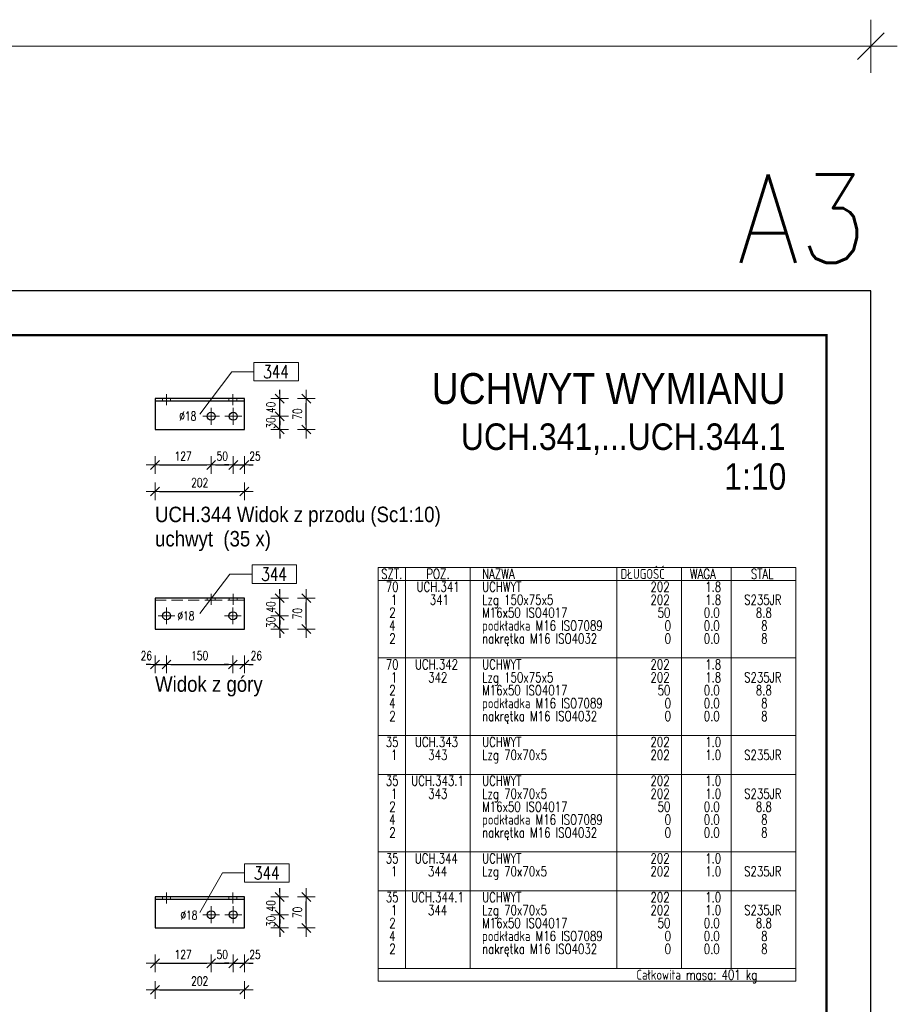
# Model space of a CAD drawing. Header units: millimetres. Extents: x -111 to 321, y 7790 to 8163.
# Tile 6 of 6: x 122 to 321, y 7926 to 8149. Entities that reach past the tile are written whole.
import ezdxf
from ezdxf.enums import TextEntityAlignment as Align

# ---------------------------------------------------------------- set-up
doc = ezdxf.new("R2010")
doc.units = ezdxf.units.MM
doc.header["$LTSCALE"] = 10
doc.linetypes.add('HIDDEN', pattern=[0.375, 0.25, -0.125])
doc.linetypes.add('MITTE', pattern=[2, 1.25, -0.25, 0.25, -0.25])
doc.layers.get('Defpoints').update_dxf_attribs({"color": 1})
doc.layers.add('_FORMATKA', color=8, linetype='Continuous', plot=False)
for name, color, linetype, lineweight in [('_RAMKA', 7, 'Continuous', 35), ('PS_DIM', 4, 'Continuous', 13), ('PS_Hidden', 2, 'HIDDEN', 9), ('PS_Mid', 5, 'MITTE', 15), ('PS_Pos', 1, 'Continuous', 15), ('PS_Shape', 161, 'Continuous', 30), ('PS_SOLID', 7, 'Continuous', 30), ('PS_TEXT', 3, 'Continuous', 18)]:
    doc.layers.add(name, color=color, linetype=linetype, lineweight=lineweight)
doc.styles.add('ARIAL', font='arial.ttf')
doc.styles.add('gil', font='txt', dxfattribs={"width": 0.9})
doc.styles.add('simplex', font='simplex.shx', dxfattribs={"width": 0.75})
doc.dimstyles.new('1_10_PRZ', dxfattribs={"dimtxt": 2, "dimasz": 1, "dimexe": 2, "dimexo": 5, "dimgap": 1, "dimtad": 1, "dimdec": 0, "dimlfac": 10, "dimtxsty": 'simplex', "dimblk": 'dimznak', "dimcen": 2, "dimse1": 1, "dimse2": 1, "dimclrt": 3, "dimadec": 1, "dimazin": 0, "dimtfac": 1, "dimtdec": 0, "dimtix": 1, "dimtmove": 2, "dimatfit": 3, "dimldrblk": 'dim-grot', "dimfxl": 1, "dimarcsym": 0})

# ---------------------------------------------------------------- blocks, each defined once
blk = doc.blocks.new('dim-grot')
blk.add_hatch(color=256).paths.add_polyline_path([(0, 0), (-2, 0.5), (-2, -0.5)])
blk.add_lwpolyline([(0, 0), (-2, 0.5), (-2, -0.5), (0, 0)])
blk = doc.blocks.new('dimznak')
at = {"color": 0}
for points in [[(0, 2), (0, -2)], [(-2, 0), (2, 0)]]:
    blk.add_lwpolyline(points, dxfattribs=at)
at = {"color": 2}
blk.add_lwpolyline([(1, 1), (-1, -1)], dxfattribs=at)
blk = doc.blocks.new('*D88')
at = {"layer": 'Defpoints', "color": 0, "transparency": 16777216}
for p in [(170.8, 8059.09), (173.3, 8056.09), (173.3, 8048.09)]:
    blk.add_point(p, dxfattribs=at)
at = {"layer": 'PS_DIM', "color": 0, "lineweight": -2, "transparency": 16777216}
for p, q in [((169.8, 8048.09), (168.8, 8048.09)), ((170.8, 8048.09), (173.3, 8048.09)), ((174.3, 8048.09), (175.3, 8048.09))]:
    blk.add_line(p, q, dxfattribs=at)
blk.add_blockref('dimznak', (170.8, 8048.09), dxfattribs=at)
at = {"layer": 'PS_DIM', "color": 0, "lineweight": -2, "transparency": 16777216, "rotation": 180}
blk.add_blockref('dimznak', (173.3, 8048.09), dxfattribs=at)
at = {"layer": 'PS_DIM', "color": 3, "transparency": 16777216, "insert": (175.71, 8050.09), "char_height": 2, "attachment_point": 5, "style": 'simplex'}
blk.add_mtext('25', dxfattribs=at)
blk = doc.blocks.new('*D90')
at = {"layer": 'Defpoints', "color": 0, "transparency": 16777216}
for p in [(170.8, 8059.09), (181.3, 8059.09), (173.3, 8056.09)]:
    blk.add_point(p, dxfattribs=at)
at = {"layer": 'PS_DIM', "color": 0, "lineweight": -2, "transparency": 16777216}
for p, q in [((181.3, 8060.09), (181.3, 8061.09)), ((181.3, 8056.09), (181.3, 8059.09)), ((181.3, 8055.09), (181.3, 8054.09))]:
    blk.add_line(p, q, dxfattribs=at)
for p, rotation in [((181.3, 8059.09), 270), ((181.3, 8056.09), 90)]:
    blk.add_blockref('dimznak', p, dxfattribs=dict(at, rotation=rotation))
at = {"layer": 'PS_DIM', "color": 3, "transparency": 16777216, "insert": (179.3, 8057.59), "char_height": 2, "attachment_point": 5, "rotation": 90, "style": 'simplex'}
blk.add_mtext('30', dxfattribs=at)
blk = doc.blocks.new('*D91')
at = {"layer": 'Defpoints', "color": 0, "transparency": 16777216}
for p in [(173.3, 8063.09), (181.3, 8063.09), (170.8, 8059.09)]:
    blk.add_point(p, dxfattribs=at)
at = {"layer": 'PS_DIM', "color": 0, "lineweight": -2, "transparency": 16777216}
for p, q in [((181.3, 8064.09), (181.3, 8065.09)), ((181.3, 8059.09), (181.3, 8063.09)), ((181.3, 8058.09), (181.3, 8057.09))]:
    blk.add_line(p, q, dxfattribs=at)
for p, rotation in [((181.3, 8063.09), 270), ((181.3, 8059.09), 90)]:
    blk.add_blockref('dimznak', p, dxfattribs=dict(at, rotation=rotation))
at = {"layer": 'PS_DIM', "color": 3, "transparency": 16777216, "insert": (179.3, 8061.09), "char_height": 2, "attachment_point": 5, "rotation": 90, "style": 'simplex'}
blk.add_mtext('40', dxfattribs=at)
blk = doc.blocks.new('*D93')
at = {"layer": 'Defpoints', "color": 0, "transparency": 16777216}
for p in [(155.7, 8013.97), (153.1, 8010.97), (155.7, 8002.97)]:
    blk.add_point(p, dxfattribs=at)
at = {"layer": 'PS_DIM', "color": 0, "lineweight": -2, "transparency": 16777216}
for p, q in [((152.1, 8002.97), (151.1, 8002.97)), ((153.1, 8002.97), (155.7, 8002.97)), ((156.7, 8002.97), (157.7, 8002.97))]:
    blk.add_line(p, q, dxfattribs=at)
blk.add_blockref('dimznak', (153.1, 8002.97), dxfattribs=at)
at = {"layer": 'PS_DIM', "color": 0, "lineweight": -2, "transparency": 16777216, "rotation": 180}
blk.add_blockref('dimznak', (155.7, 8002.97), dxfattribs=at)
at = {"layer": 'PS_DIM', "color": 3, "transparency": 16777216, "insert": (151.14, 8004.97), "char_height": 2, "attachment_point": 5, "style": 'simplex'}
blk.add_mtext('26', dxfattribs=at)
blk = doc.blocks.new('*D95')
at = {"layer": 'Defpoints', "color": 0, "transparency": 16777216}
for p in [(170.7, 8013.97), (173.3, 8010.97), (173.3, 8002.97)]:
    blk.add_point(p, dxfattribs=at)
at = {"layer": 'PS_DIM', "color": 0, "lineweight": -2, "transparency": 16777216}
for p, q in [((169.7, 8002.97), (168.7, 8002.97)), ((170.7, 8002.97), (173.3, 8002.97)), ((174.3, 8002.97), (175.3, 8002.97))]:
    blk.add_line(p, q, dxfattribs=at)
blk.add_blockref('dimznak', (170.7, 8002.97), dxfattribs=at)
at = {"layer": 'PS_DIM', "color": 0, "lineweight": -2, "transparency": 16777216, "rotation": 180}
blk.add_blockref('dimznak', (173.3, 8002.97), dxfattribs=at)
at = {"layer": 'PS_DIM', "color": 3, "transparency": 16777216, "insert": (176.02, 8004.97), "char_height": 2, "attachment_point": 5, "style": 'simplex'}
blk.add_mtext('26', dxfattribs=at)
blk = doc.blocks.new('*D96')
at = {"layer": 'Defpoints', "color": 0, "transparency": 16777216}
for p in [(170.7, 8013.97), (181.3, 8013.97), (173.3, 8010.97)]:
    blk.add_point(p, dxfattribs=at)
at = {"layer": 'PS_DIM', "color": 0, "lineweight": -2, "transparency": 16777216}
for p, q in [((181.3, 8014.97), (181.3, 8015.97)), ((181.3, 8010.97), (181.3, 8013.97)), ((181.3, 8009.97), (181.3, 8008.97))]:
    blk.add_line(p, q, dxfattribs=at)
for p, rotation in [((181.3, 8013.97), 270), ((181.3, 8010.97), 90)]:
    blk.add_blockref('dimznak', p, dxfattribs=dict(at, rotation=rotation))
at = {"layer": 'PS_DIM', "color": 3, "transparency": 16777216, "insert": (179.3, 8012.47), "char_height": 2, "attachment_point": 5, "rotation": 90, "style": 'simplex'}
blk.add_mtext('30', dxfattribs=at)
blk = doc.blocks.new('*D97')
at = {"layer": 'Defpoints', "color": 0, "transparency": 16777216}
for p in [(173.3, 8017.97), (181.3, 8017.97), (170.7, 8013.97)]:
    blk.add_point(p, dxfattribs=at)
at = {"layer": 'PS_DIM', "color": 0, "lineweight": -2, "transparency": 16777216}
for p, q in [((181.3, 8018.97), (181.3, 8019.97)), ((181.3, 8013.97), (181.3, 8017.97)), ((181.3, 8012.97), (181.3, 8011.97))]:
    blk.add_line(p, q, dxfattribs=at)
for p, rotation in [((181.3, 8017.97), 270), ((181.3, 8013.97), 90)]:
    blk.add_blockref('dimznak', p, dxfattribs=dict(at, rotation=rotation))
at = {"layer": 'PS_DIM', "color": 3, "transparency": 16777216, "insert": (179.3, 8015.97), "char_height": 2, "attachment_point": 5, "rotation": 90, "style": 'simplex'}
blk.add_mtext('40', dxfattribs=at)
blk = doc.blocks.new('*D101')
at = {"layer": 'Defpoints', "color": 0, "transparency": 16777216}
for p in [(170.8, 7946.37), (173.3, 7943.37), (173.3, 7935.37)]:
    blk.add_point(p, dxfattribs=at)
at = {"layer": 'PS_DIM', "color": 0, "lineweight": -2, "transparency": 16777216}
for p, q in [((169.8, 7935.37), (168.8, 7935.37)), ((170.8, 7935.37), (173.3, 7935.37)), ((174.3, 7935.37), (175.3, 7935.37))]:
    blk.add_line(p, q, dxfattribs=at)
blk.add_blockref('dimznak', (170.8, 7935.37), dxfattribs=at)
at = {"layer": 'PS_DIM', "color": 0, "lineweight": -2, "transparency": 16777216, "rotation": 180}
blk.add_blockref('dimznak', (173.3, 7935.37), dxfattribs=at)
at = {"layer": 'PS_DIM', "color": 3, "transparency": 16777216, "insert": (175.71, 7937.37), "char_height": 2, "attachment_point": 5, "style": 'simplex'}
blk.add_mtext('25', dxfattribs=at)
blk = doc.blocks.new('*D103')
at = {"layer": 'Defpoints', "color": 0, "transparency": 16777216}
for p in [(170.8, 7946.37), (181.3, 7946.37), (173.3, 7943.37)]:
    blk.add_point(p, dxfattribs=at)
at = {"layer": 'PS_DIM', "color": 0, "lineweight": -2, "transparency": 16777216}
for p, q in [((181.3, 7947.37), (181.3, 7948.37)), ((181.3, 7943.37), (181.3, 7946.37)), ((181.3, 7942.37), (181.3, 7941.37))]:
    blk.add_line(p, q, dxfattribs=at)
for p, rotation in [((181.3, 7946.37), 270), ((181.3, 7943.37), 90)]:
    blk.add_blockref('dimznak', p, dxfattribs=dict(at, rotation=rotation))
at = {"layer": 'PS_DIM', "color": 3, "transparency": 16777216, "insert": (179.3, 7944.87), "char_height": 2, "attachment_point": 5, "rotation": 90, "style": 'simplex'}
blk.add_mtext('30', dxfattribs=at)
blk = doc.blocks.new('*D104')
at = {"layer": 'Defpoints', "color": 0, "transparency": 16777216}
for p in [(173.3, 7950.37), (181.3, 7950.37), (170.8, 7946.37)]:
    blk.add_point(p, dxfattribs=at)
at = {"layer": 'PS_DIM', "color": 0, "lineweight": -2, "transparency": 16777216}
for p, q in [((181.3, 7951.37), (181.3, 7952.37)), ((181.3, 7946.37), (181.3, 7950.37)), ((181.3, 7945.37), (181.3, 7944.37))]:
    blk.add_line(p, q, dxfattribs=at)
for p, rotation in [((181.3, 7950.37), 270), ((181.3, 7946.37), 90)]:
    blk.add_blockref('dimznak', p, dxfattribs=dict(at, rotation=rotation))
at = {"layer": 'PS_DIM', "color": 3, "transparency": 16777216, "insert": (179.3, 7948.37), "char_height": 2, "attachment_point": 5, "rotation": 90, "style": 'simplex'}
blk.add_mtext('40', dxfattribs=at)
blk = doc.blocks.new('*D15')
at = {"color": 252, "lineweight": -2, "transparency": 16777216}
blk.add_line((-417, 352.33), (-3, 352.33), dxfattribs=at)
at = {"layer": 'Defpoints', "color": 0, "transparency": 16777216}
for p in [(0, 352.33), (-420, 297), (0, 297)]:
    blk.add_point(p, dxfattribs=at)
at = {"color": 252, "lineweight": -2, "transparency": 16777216, "xscale": 3, "yscale": 3, "zscale": 3, "rotation": 180}
blk.add_blockref('dimznak', (-420, 352.33), dxfattribs=at)
at = {"color": 252, "lineweight": -2, "transparency": 16777216, "xscale": 3, "yscale": 3, "zscale": 3}
blk.add_blockref('dimznak', (0, 352.33), dxfattribs=at)
at = {"color": 252, "transparency": 16777216, "insert": (-210, 362.83), "char_height": 15, "attachment_point": 5, "style": 'simplex'}
blk.add_mtext('420', dxfattribs=at)
blk = doc.blocks.new('Tytuł rysunku')
at = {"layer": 'PS_TEXT', "style": 'ARIAL', "flags": 4}
for tag, height, p in [('TYTUŁ1', 7, (-61.19, -9.34)), ('TYTUŁ2', 6, (-61.19, -19.72)), ('SKALA', 6, (-61.19, -28.72))]:
    blk.add_attdef(tag, text='', height=height, dxfattribs=at).set_placement(p, align=Align.MIDDLE_CENTER)
blk = doc.blocks.new('*X144')
at = {"layer": 'PS_Hidden', "color": 2, "linetype": 'HIDDEN'}
for p, q in [((154.8, 8063.09), (154.8, 8062.59)), ((156.6, 8062.59), (156.6, 8063.09)), ((169.8, 8063.09), (169.8, 8062.59)), ((171.6, 8062.59), (171.6, 8063.09))]:
    blk.add_line(p, q, dxfattribs=at)
at = {"layer": 'PS_Mid', "color": 5, "linetype": 'MITTE'}
for p, q in [((155.7, 8064.09), (155.7, 8061.59)), ((170.7, 8064.09), (170.7, 8061.59)), ((165.8, 8060.99), (165.8, 8057.19)), ((170.8, 8060.99), (170.8, 8057.19)), ((167.7, 8059.09), (163.9, 8059.09)), ((172.7, 8059.09), (168.9, 8059.09))]:
    blk.add_line(p, q, dxfattribs=at)
at = {"layer": 'PS_SOLID', "color": 7, "linetype": 'Continuous'}
for p, q in [((173.3, 8063.09), (153.1, 8063.09)), ((153.1, 8063.09), (153.1, 8062.59)), ((153.1, 8062.59), (153.1, 8056.09)), ((153.1, 8062.59), (155.7, 8062.59)), ((155.7, 8062.59), (170.7, 8062.59)), ((170.7, 8062.59), (173.3, 8062.59)), ((173.3, 8062.59), (173.3, 8063.09)), ((173.3, 8056.09), (173.3, 8062.59)), ((153.1, 8056.09), (173.3, 8056.09))]:
    blk.add_line(p, q, dxfattribs=at)
at = {"layer": 'PS_SOLID', "color": 7}
for centre in [(165.8, 8059.09), (170.8, 8059.09)]:
    blk.add_circle(centre, 0.9, dxfattribs=at)
blk = doc.blocks.new('*X145')
at = {"color": 1}
for p, q in [((185.56, 8071.28), (175.47, 8071.28)), ((175.47, 8071.28), (175.47, 8067.08)), ((185.56, 8067.08), (185.56, 8071.28)), ((163.2, 8059.59), (170.47, 8069.18)), ((170.47, 8069.18), (175.47, 8069.18)), ((175.47, 8067.08), (185.56, 8067.08))]:
    blk.add_line(p, q, dxfattribs=at)
at = {"color": 2, "style": 'simplex', "width": 0.75}
blk.add_text('344', height=3, dxfattribs=at).set_placement((177.57, 8067.68))
blk = doc.blocks.new('*X146')
at = {"color": 3, "style": 'gil', "width": 0.9}
for s, p in [('UCH.344 Widok z przodu (Sc1:10)', (153.1, 8035.15)), ('uchwyt  (35 x)', (153.1, 8029.65))]:
    blk.add_text(s, height=3.5, dxfattribs=at).set_placement(p)
blk = doc.blocks.new('*X147')
at = {"layer": 'PS_Hidden', "color": 2, "linetype": 'HIDDEN'}
for p, q in [((153.1, 8017.47), (165.8, 8017.47)), ((164.9, 8017.97), (164.9, 8017.47)), ((165.8, 8017.47), (170.8, 8017.47)), ((166.7, 8017.47), (166.7, 8017.97)), ((169.9, 8017.97), (169.9, 8017.47)), ((170.8, 8017.47), (173.3, 8017.47)), ((171.7, 8017.47), (171.7, 8017.97))]:
    blk.add_line(p, q, dxfattribs=at)
at = {"layer": 'PS_Mid', "color": 5, "linetype": 'MITTE'}
for p, q in [((165.8, 8018.97), (165.8, 8016.47)), ((170.8, 8018.97), (170.8, 8016.47)), ((155.7, 8015.87), (155.7, 8012.07)), ((170.7, 8015.87), (170.7, 8012.07)), ((157.6, 8013.97), (153.8, 8013.97)), ((172.6, 8013.97), (168.8, 8013.97))]:
    blk.add_line(p, q, dxfattribs=at)
at = {"layer": 'PS_SOLID', "color": 7, "linetype": 'Continuous'}
for p, q in [((155.7, 8017.97), (153.1, 8017.97)), ((153.1, 8017.97), (153.1, 8010.97)), ((170.7, 8017.97), (155.7, 8017.97)), ((173.3, 8017.97), (170.7, 8017.97)), ((173.3, 8010.97), (173.3, 8017.97)), ((153.1, 8010.97), (173.3, 8010.97))]:
    blk.add_line(p, q, dxfattribs=at)
at = {"layer": 'PS_SOLID', "color": 7}
for centre in [(155.7, 8013.97), (170.7, 8013.97)]:
    blk.add_circle(centre, 0.9, dxfattribs=at)
blk = doc.blocks.new('*X148')
at = {"color": 1}
for p, q in [((185.12, 8025.49), (175.03, 8025.49)), ((175.03, 8025.49), (175.03, 8021.29)), ((185.12, 8021.29), (185.12, 8025.49)), ((163.2, 8014.47), (170.03, 8023.39)), ((170.03, 8023.39), (175.03, 8023.39)), ((175.03, 8021.29), (185.12, 8021.29))]:
    blk.add_line(p, q, dxfattribs=at)
at = {"color": 2, "style": 'simplex', "width": 0.75}
blk.add_text('344', height=3, dxfattribs=at).set_placement((177.13, 8021.89))
blk = doc.blocks.new('*X149')
at = {"color": 3, "style": 'gil', "width": 0.9}
blk.add_text('Widok z góry', height=3.5, dxfattribs=at).set_placement((153.1, 7996.78))
blk = doc.blocks.new('*X150')
at = {"layer": 'PS_Hidden', "color": 2, "linetype": 'HIDDEN'}
for p, q in [((154.8, 7950.37), (154.8, 7949.87)), ((156.6, 7949.87), (156.6, 7950.37)), ((169.8, 7950.37), (169.8, 7949.87)), ((171.6, 7949.87), (171.6, 7950.37))]:
    blk.add_line(p, q, dxfattribs=at)
at = {"layer": 'PS_Mid', "color": 5, "linetype": 'MITTE'}
for p, q in [((155.7, 7951.37), (155.7, 7948.87)), ((170.7, 7951.37), (170.7, 7948.87)), ((165.8, 7948.27), (165.8, 7944.47)), ((170.8, 7948.27), (170.8, 7944.47)), ((167.7, 7946.37), (163.9, 7946.37)), ((172.7, 7946.37), (168.9, 7946.37))]:
    blk.add_line(p, q, dxfattribs=at)
at = {"layer": 'PS_SOLID', "color": 7, "linetype": 'Continuous'}
for p, q in [((173.3, 7950.37), (153.1, 7950.37)), ((153.1, 7950.37), (153.1, 7949.87)), ((173.3, 7949.87), (173.3, 7950.37)), ((153.1, 7949.87), (153.1, 7943.37)), ((153.1, 7949.87), (155.7, 7949.87)), ((155.7, 7949.87), (170.7, 7949.87)), ((170.7, 7949.87), (173.3, 7949.87)), ((173.3, 7943.37), (173.3, 7949.87)), ((153.1, 7943.37), (173.3, 7943.37))]:
    blk.add_line(p, q, dxfattribs=at)
at = {"layer": 'PS_SOLID', "color": 7}
for centre in [(165.8, 7946.37), (170.8, 7946.37)]:
    blk.add_circle(centre, 0.9, dxfattribs=at)
blk = doc.blocks.new('*X151')
at = {"color": 1}
for p, q in [((183.46, 7957.9), (173.37, 7957.9)), ((173.37, 7957.9), (173.37, 7953.7)), ((183.46, 7953.7), (183.46, 7957.9)), ((163.2, 7946.87), (168.37, 7955.8)), ((168.37, 7955.8), (173.37, 7955.8)), ((173.37, 7953.7), (183.46, 7953.7))]:
    blk.add_line(p, q, dxfattribs=at)
at = {"color": 2, "style": 'simplex', "width": 0.75}
blk.add_text('344', height=3, dxfattribs=at).set_placement((175.47, 7954.3))
blk = doc.blocks.new('*X158')
at = {"color": 7}
for p, q in [((298.05, 8024.91), (203.55, 8024.91)), ((203.55, 8024.91), (203.55, 7931.31)), ((298.05, 7931.31), (298.05, 8024.91)), ((203.55, 7931.31), (298.05, 7931.31))]:
    blk.add_line(p, q, dxfattribs=at)
at = {"color": 3}
for p, q in [((209.74, 8024.91), (209.74, 7934.23)), ((224.36, 8024.91), (224.36, 7934.23)), ((257.55, 8024.91), (257.55, 7934.23)), ((272.18, 8024.91), (272.18, 7934.23)), ((283.43, 8024.91), (283.43, 7934.23)), ((203.55, 8021.98), (298.05, 8021.98)), ((203.55, 8004.43), (298.05, 8004.43)), ((203.55, 7986.88), (298.05, 7986.88)), ((203.55, 7978.11), (298.05, 7978.11)), ((203.55, 7960.56), (298.05, 7960.56)), ((203.55, 7951.78), (298.05, 7951.78)), ((203.55, 7934.23), (298.05, 7934.23))]:
    blk.add_line(p, q, dxfattribs=at)
at = {"color": 1, "style": 'simplex', "width": 0.75}
for s, p in [('SZT.', (204.24, 8022.32)), ('POZ.', (214.44, 8022.32)), ('NAZWA', (227.06, 8022.32)), ('DŁUGOŚĆ', (258.39, 8022.32)), ('WAGA', (274.06, 8022.32)), ('STAL', (287.85, 8022.32)), ('Całkowita masa: 401 kg', (261.97, 7931.65))]:
    blk.add_text(s, height=2.25, dxfattribs=at).set_placement(p)
at = {"color": 3, "style": 'simplex', "width": 0.75}
for s, p in [('70', (205.28, 8019.4)), ('UCH.341', (212.23, 8019.4)), ('UCHWYT ', (227.06, 8019.4)), ('202', (265.14, 8019.4)), ('1.8', (277.51, 8019.4)), ('70', (205.28, 8001.85)), ('UCH.342', (211.87, 8001.85)), ('UCHWYT ', (227.06, 8001.85)), ('202', (265.14, 8001.85)), ('1.8', (277.51, 8001.85)), ('35', (205.28, 7984.3)), ('UCH.343', (211.87, 7984.3)), ('UCHWYT ', (227.06, 7984.3)), ('202', (265.14, 7984.3)), ('1.0', (277.51, 7984.3)), ('35', (205.28, 7975.52)), ('UCH.343.1', (211.03, 7975.52)), ('UCHWYT ', (227.06, 7975.52)), ('202', (265.14, 7975.52)), ('1.0', (277.51, 7975.52)), ('35', (205.28, 7957.97)), ('UCH.344', (211.83, 7957.97)), ('UCHWYT ', (227.06, 7957.97)), ('202', (265.14, 7957.97)), ('1.0', (277.51, 7957.97)), ('35', (205.28, 7949.2)), ('UCH.344.1', (211.03, 7949.2)), ('UCHWYT ', (227.06, 7949.2)), ('202', (265.14, 7949.2)), ('1.0', (277.51, 7949.2))]:
    blk.add_text(s, height=2.25, dxfattribs=at).set_placement(p)
at = {"color": 4, "style": 'simplex', "width": 0.75}
for s, p in [('1', (206.45, 8016.47)), ('341', (215.24, 8016.47)), ('Lzg 150x75x5', (227.06, 8016.47)), ('202', (265.14, 8016.47)), ('1.8', (277.51, 8016.47)), ('S235JR', (286.32, 8016.47)), ('2', (206.08, 8013.55)), ('M16x50 ISO4017', (227.06, 8013.55)), ('50', (266.75, 8013.55)), ('0.0', (277.19, 8013.55)), ('8.8', (288.97, 8013.55)), ('4', (206.04, 8010.62)), ('podkładka M16 ISO7089', (227.06, 8010.62)), ('0', (268.35, 8010.62)), ('0.0', (277.19, 8010.62)), ('8', (290.18, 8010.62)), ('nakrętka M16 ISO4032', (227.06, 8007.7)), ('2', (206.08, 8007.7)), ('0', (268.35, 8007.7)), ('0.0', (277.19, 8007.7)), ('8', (290.18, 8007.7)), ('1', (206.45, 7998.92)), ('342', (214.88, 7998.92)), ('Lzg 150x75x5', (227.06, 7998.92)), ('202', (265.14, 7998.92)), ('1.8', (277.51, 7998.92)), ('S235JR', (286.32, 7998.92)), ('2', (206.08, 7996)), ('M16x50 ISO4017', (227.06, 7996)), ('50', (266.75, 7996)), ('0.0', (277.19, 7996)), ('8.8', (288.97, 7996)), ('4', (206.04, 7993.07)), ('podkładka M16 ISO7089', (227.06, 7993.07)), ('0', (268.35, 7993.07)), ('0.0', (277.19, 7993.07)), ('8', (290.18, 7993.07)), ('nakrętka M16 ISO4032', (227.06, 7990.15)), ('2', (206.08, 7990.15)), ('0', (268.35, 7990.15)), ('0.0', (277.19, 7990.15)), ('8', (290.18, 7990.15)), ('1', (206.45, 7981.37)), ('343', (214.88, 7981.37)), ('Lzg 70x70x5', (227.06, 7981.37)), ('202', (265.14, 7981.37)), ('1.0', (277.51, 7981.37)), ('S235JR', (286.32, 7981.37)), ('1', (206.45, 7972.6)), ('343', (214.88, 7972.6)), ('Lzg 70x70x5', (227.06, 7972.6)), ('202', (265.14, 7972.6)), ('1.0', (277.51, 7972.6)), ('S235JR', (286.32, 7972.6)), ('2', (206.08, 7969.67)), ('M16x50 ISO4017', (227.06, 7969.67)), ('50', (266.75, 7969.67)), ('0.0', (277.19, 7969.67)), ('8.8', (288.97, 7969.67)), ('4', (206.04, 7966.75)), ('podkładka M16 ISO7089', (227.06, 7966.75)), ('0', (268.35, 7966.75)), ('0.0', (277.19, 7966.75)), ('8', (290.18, 7966.75)), ('2', (206.08, 7963.82)), ('nakrętka M16 ISO4032', (227.06, 7963.82)), ('0', (268.35, 7963.82)), ('0.0', (277.19, 7963.82)), ('8', (290.18, 7963.82)), ('1', (206.45, 7955.05)), ('344', (214.84, 7955.05)), ('Lzg 70x70x5', (227.06, 7955.05)), ('202', (265.14, 7955.05)), ('1.0', (277.51, 7955.05)), ('S235JR', (286.32, 7955.05)), ('1', (206.45, 7946.27)), ('344', (214.84, 7946.27)), ('Lzg 70x70x5', (227.06, 7946.27)), ('202', (265.14, 7946.27)), ('1.0', (277.51, 7946.27)), ('S235JR', (286.32, 7946.27)), ('2', (206.08, 7943.35)), ('M16x50 ISO4017', (227.06, 7943.35)), ('50', (266.75, 7943.35)), ('0.0', (277.19, 7943.35)), ('8.8', (288.97, 7943.35)), ('4', (206.04, 7940.42)), ('podkładka M16 ISO7089', (227.06, 7940.42)), ('0', (268.35, 7940.42)), ('0.0', (277.19, 7940.42)), ('8', (290.18, 7940.42)), ('2', (206.08, 7937.5)), ('nakrętka M16 ISO4032', (227.06, 7937.5)), ('0', (268.35, 7937.5)), ('0.0', (277.19, 7937.5)), ('8', (290.18, 7937.5))]:
    blk.add_text(s, height=2.25, dxfattribs=at).set_placement(p)
blk = doc.blocks.new('*U14')
at = {"layer": '_FORMATKA', "lineweight": -3}
blk.add_lwpolyline([(-420, 0), (0, 0), (0, 297), (-420, 297)], close=True, dxfattribs=at)
at = {"layer": '_RAMKA', "lineweight": -3, "const_width": 0.5}
blk.add_lwpolyline([(-390, 10), (-10, 10), (-10, 287), (-390, 287)], close=True, dxfattribs=at)
at = {"layer": '_FORMATKA', "lineweight": -3, "style": 'simplex', "width": 0.9}
blk.add_text('A3', height=20, dxfattribs=at).set_placement((-0.86, 303.35), align=Align.RIGHT)
dim = blk.add_linear_dim(base=(0, 352.33), p1=(-420, 297), p2=(0, 297), dimstyle='1_10_PRZ', override={"dimscale": 3, "dimtxt": 5, "dimlfac": 1, "dimclrd": 252, "dimclrt": 252})
dim.commit()
dim.dimension.update_dxf_attribs({"geometry": '*D15', "text_midpoint": (-210, 362.83)})

msp = doc.modelspace()

# ---------------------------------------------------------------- block references
ref = msp.add_blockref('Tytuł rysunku', (300.71, 8071.2))
ref.add_attrib('TYTUŁ1', 'UCHWYT WYMIANU', dxfattribs={"layer": 'PS_TEXT', "height": 7, "style": 'gil', "width": 0.9}).set_placement((295.71, 8061.86), align=Align.RIGHT)
ref.add_attrib('TYTUŁ2', 'UCH.341,...UCH.344.1', dxfattribs={"layer": 'PS_TEXT', "height": 6, "style": 'gil', "width": 0.9}).set_placement((295.71, 8051.48), align=Align.RIGHT)
ref.add_attrib('SKALA', '1:10', dxfattribs={"layer": 'PS_TEXT', "height": 6, "style": 'gil', "width": 0.9}).set_placement((295.87, 8042.48), align=Align.RIGHT)
at = {"layer": 'PS_DIM'}
msp.add_blockref('*U14', (314.97, 7790.46), dxfattribs=at)
at = {"layer": 'PS_DIM', "color": 2, "linetype": 'Continuous'}
msp.add_blockref('*X158', (0, 0), dxfattribs=at)
at = {"layer": 'PS_Pos'}
for name in ['*X145', '*X148', '*X151']:
    msp.add_blockref(name, (0, 0), dxfattribs=at)
at = {"layer": 'PS_Shape'}
for name in ['*X144', '*X147', '*X150']:
    msp.add_blockref(name, (0, 0), dxfattribs=at)
at = {"layer": 'PS_TEXT'}
for name in ['*X146', '*X149']:
    msp.add_blockref(name, (0, 0), dxfattribs=at)

# ---------------------------------------------------------------- texts
at = {"layer": 'PS_DIM', "char_height": 2, "attachment_point": 4, "style": 'simplex'}
for insert in [(158.57, 8059.14), (158.16, 8013.97), (158.83, 7946.26)]:
    msp.add_mtext('\\A1;%%c18', dxfattribs=dict(at, insert=insert))

# ---------------------------------------------------------------- dimensions: what is measured, and where the dimension line sits
at = {"layer": 'PS_DIM'}
for base, p1, p2, picture, middle in [((181.3, 8063.09), (170.8, 8059.09), (173.3, 8063.09), '*D91', (179.3, 8061.09)), ((181.3, 8059.09), (173.3, 8056.09), (170.8, 8059.09), '*D90', (179.3, 8057.59)), ((181.3, 8017.97), (170.7, 8013.97), (173.3, 8017.97), '*D97', (179.3, 8015.97)), ((181.3, 8013.97), (173.3, 8010.97), (170.7, 8013.97), '*D96', (179.3, 8012.47)), ((181.3, 7950.37), (170.8, 7946.37), (173.3, 7950.37), '*D104', (179.3, 7948.37)), ((181.3, 7946.37), (173.3, 7943.37), (170.8, 7946.37), '*D103', (179.3, 7944.87))]:
    dim = msp.add_linear_dim(base=base, p1=p1, p2=p2, angle=90, dimstyle='1_10_PRZ', override={"dimfxl": 20, "dimfxlon": 1}, dxfattribs=at)
    dim.commit()
    dim.dimension.update_dxf_attribs({"geometry": picture, "text_midpoint": middle})
for base, p1, p2 in [((187.3, 8063.09), (173.3, 8056.09), (173.3, 8063.09)), ((187.3, 8017.97), (173.3, 8010.97), (173.3, 8017.97)), ((187.3, 7950.37), (173.3, 7943.37), (173.3, 7950.37))]:
    msp.add_linear_dim(base=base, p1=p1, p2=p2, angle=90, dimstyle='1_10_PRZ', override={"dimfxl": 20, "dimfxlon": 1}, dxfattribs=at).render()
for base, p1, p2 in [((165.8, 8048.09), (153.1, 8056.09), (165.8, 8059.09)), ((170.8, 8048.09), (165.8, 8059.09), (170.8, 8059.09)), ((173.3, 8042.09), (153.1, 8056.09), (173.3, 8056.09)), ((170.7, 8002.97), (155.7, 8013.97), (170.7, 8013.97)), ((165.8, 7935.37), (153.1, 7943.37), (165.8, 7946.37)), ((170.8, 7935.37), (165.8, 7946.37), (170.8, 7946.37)), ((173.3, 7929.37), (153.1, 7943.37), (173.3, 7943.37))]:
    msp.add_linear_dim(base=base, p1=p1, p2=p2, dimstyle='1_10_PRZ', override={"dimfxl": 20, "dimfxlon": 1}, dxfattribs=at).render()
for base, p1, p2, picture, middle in [((173.3, 8048.09), (170.8, 8059.09), (173.3, 8056.09), '*D88', (175.71, 8050.09)), ((155.7, 8002.97), (153.1, 8010.97), (155.7, 8013.97), '*D93', (151.14, 8004.97)), ((173.3, 8002.97), (170.7, 8013.97), (173.3, 8010.97), '*D95', (176.02, 8004.97)), ((173.3, 7935.37), (170.8, 7946.37), (173.3, 7943.37), '*D101', (175.71, 7937.37))]:
    dim = msp.add_linear_dim(base=base, p1=p1, p2=p2, dimstyle='1_10_PRZ', override={"dimfxl": 20, "dimfxlon": 1}, dxfattribs=at)
    dim.commit()
    dim.dimension.update_dxf_attribs({"geometry": picture, "text_midpoint": middle, "dimtype": 128})

doc.saveas('drawing.dxf')
